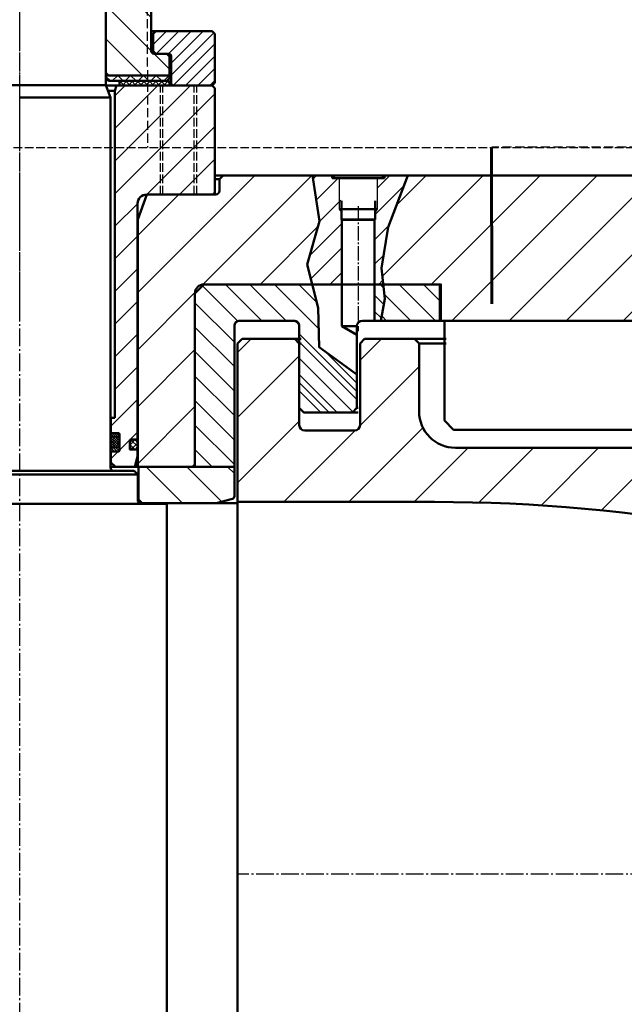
# Model space of a CAD drawing. Header units: millimetres. Extents: x 452087 to 582075, y 10891 to 81641.
# Tile 29 of 46: x 489101 to 489434, y 36965 to 37507. Entities that reach past the tile are written whole.
import ezdxf

# ---------------------------------------------------------------- set-up
doc = ezdxf.new("R2010")
doc.units = ezdxf.units.MM
for name, pattern in [('AM_DIN_F_W050', [6.25, 4.75, -1.5]), ('AM_DIN_G_W050', [13.75, 9.75, -1.5, 1, -1.5]), ('ГТО-1 Пунктир', [7, 5, -2])]:
    doc.linetypes.add(name, pattern=pattern)
for name, color, linetype, lineweight in [('AM_0', 7, 'Continuous', 50), ('AM_2', 5, 'Continuous', 50), ('AM_3', 6, 'AM_DIN_F_W050', 25), ('AM_4', 3, 'Continuous', 25), ('AM_5', 3, 'Continuous', 25), ('AM_7', 4, 'AM_DIN_G_W050', 25), ('AM_8', 1, 'Continuous', 25), ('ГТО-2_Бетон 0.6', 2, 'Continuous', 60), ('ГТО-2_Бетон_060', 3, 'Continuous', 60), ('ГТО-2_Пунктир', 151, 'ГТО-1 Пунктир', 25), ('ГТО-2_Штриховка', 252, 'Continuous', 18)]:
    doc.layers.add(name, color=color, linetype=linetype, lineweight=lineweight)
doc.layers.add('HETCH', color=1, linetype='Continuous')
pattern_1 = [(315, (-101333.736, 9214.856), (8.9802561, 8.9802561), [])]
pattern_2 = [(135, (-6317.58, -210.06), (15.71545, 15.71545), [])]
pattern_3 = [(135, (-2416.285, -2425.675), (6.735192, 6.735192), [])]

# ---------------------------------------------------------------- blocks, each defined once
blk = doc.blocks.new('DRWERGaq')
at = {"layer": 'HETCH'}
h = blk.add_hatch(dxfattribs=at)
h.set_pattern_fill('ANSI31', color=256, scale=4, angle=-90, style=0)
h.set_pattern_definition(pattern_1)
edge = h.paths.add_edge_path()
edge.add_line((-53.3, 80), (-106, 80))
edge.add_line((-106, 80), (-107.5, 78.5))
edge.add_line((-107.5, 78.5), (-107.5, 20))
edge.add_line((-107.5, 20), (-70, 20))
edge.add_arc((-69.95, 15), 5, 0.002, 90.5681, ccw=False)
edge.add_line((-64.95, 15), (-64.95, -114.8))
edge.add_arc((-64.75, -114.8), 0.2, 180, 270)
edge.add_line((-64.75, -115), (-61, -115))
edge.add_arc((-61, -115.4), 0.4, 0, 90, ccw=False)
edge.add_line((-60.6, -115.4), (-60.6, -120.1))
edge.add_arc((-61, -120.1), 0.4, -90, 0, ccw=False)
edge.add_line((-61, -120.5), (-64.75, -120.5))
edge.add_arc((-64.75, -120.7), 0.2, 90, 180)
edge.add_line((-64.95, -120.7), (-64.95, -124))
edge.add_line((-64.95, -124), (-63.34, -130))
edge.add_line((-63.34, -130), (-52.75, -130))
edge.add_line((-52.75, -130), (-50.25, -127.5))
edge.add_line((-50.25, -127.5), (-50.25, -121.5))
edge.add_line((-50.25, -121.5), (-54.55, -121.5))
edge.add_arc((-54.55, -121.1), 0.4, 180, 270, ccw=False)
edge.add_line((-54.95, -121.1), (-54.95, -111.9))
edge.add_arc((-54.55, -111.9), 0.4, 90, 180, ccw=False)
edge.add_line((-54.55, -111.5), (-50.25, -111.5))
edge.add_line((-50.25, -111.5), (-50.25, -101.5))
edge.add_line((-50.25, -101.5), (-52.5, -101.5))
edge.add_line((-52.5, -101.5), (-52.5, 77))
edge.add_line((-52.5, 77), (-53.3, 80))
h = blk.add_hatch(dxfattribs=at)
h.set_pattern_fill('ANSI31', color=256, scale=4, angle=-90, style=0)
h.set_pattern_definition(pattern_1)
edge = h.paths.add_edge_path()
edge.add_line((71, 54.4), (71, 80))
edge.add_line((71, 80), (53.3, 80))
edge.add_line((53.3, 80), (52.5, 77))
edge.add_line((52.5, 77), (52.5, -101.5))
edge.add_line((52.5, -101.5), (50.25, -101.5))
edge.add_line((50.25, -101.5), (50.25, -111.5))
edge.add_line((50.25, -111.5), (54.55, -111.5))
edge.add_arc((54.55, -111.9), 0.4, 0, 90, ccw=False)
edge.add_line((54.95, -111.9), (54.95, -121.1))
edge.add_arc((54.55, -121.1), 0.4, -90, 0, ccw=False)
edge.add_line((54.55, -121.5), (50.25, -121.5))
edge.add_line((50.25, -121.5), (50.25, -127.5))
edge.add_line((50.25, -127.5), (52.75, -130))
edge.add_line((52.75, -130), (63.34, -130))
edge.add_line((63.34, -130), (64.95, -124))
edge.add_line((64.95, -124), (64.95, -120.7))
edge.add_arc((64.75, -120.7), 0.2, 0, 90)
edge.add_line((64.75, -120.5), (61, -120.5))
edge.add_arc((61, -120.1), 0.4, 180, 270, ccw=False)
edge.add_line((60.6, -120.1), (60.6, -115.4))
edge.add_arc((61, -115.4), 0.4, 90, 180, ccw=False)
edge.add_line((61, -115), (64.75, -115))
edge.add_arc((64.75, -114.8), 0.2, 270, 360)
edge.add_line((64.95, -114.8), (64.95, 15))
edge.add_arc((69.95, 15), 5, 90, 180, ccw=False)
edge.add_line((69.95, 20), (76.5, 20))
edge.add_line((76.5, 20), (76.5, 54.4))
edge.add_line((76.5, 54.4), (71, 54.4))
h = blk.add_hatch(dxfattribs=at)
h.set_pattern_fill('ANSI31', color=256, scale=4, angle=-90, style=0)
h.set_pattern_definition(pattern_1)
h.paths.add_polyline_path([(107.5, 20), (107.5, 78.5), (106, 80), (104, 80), (104, 54.4), (98.5, 54.4), (98.5, 20)])
at = {"layer": 'AM_0', "ltscale": 0.8}
for p, q in [((-106, 80), (-107.5, 78.5)), ((-107.5, 78.5), (-107.5, 20)), ((-52.5, 77), (-53.3, 80)), ((-52.5, 77), (-48.68, 77)), ((48.68, 77), (52.5, 77)), ((52.5, 77), (53.3, 80)), ((71, 54.4), (71, 80)), ((104, 80), (104, 54.4)), ((106, 80), (107.5, 78.5)), ((107.5, 78.5), (107.5, 20)), ((104, 54.4), (71, 54.4)), ((76.5, 20), (76.5, 54.4)), ((98.5, 54.4), (98.5, 20)), ((-52.5, -103), (-50, -103)), ((52.5, -103), (50, -103)), ((-63.34, -130), (-64.95, -124)), ((63.34, -130), (64.95, -124)), ((-63.34, -130), (-50, -130)), ((-50.25, -127.5), (-52.75, -130)), ((-50.25, -127.5), (-50, -127.5)), ((50.25, -127.5), (50, -127.5)), ((50, -130), (63.34, -130)), ((50.25, -127.5), (52.75, -130))]:
    blk.add_line(p, q, dxfattribs=at)
at = {"layer": 'AM_0'}
for p, q in [((-106, 80), (-47.59, 80)), ((-52.5, 77), (-52.5, -103)), ((47.59, 80), (80, 80)), ((47.59, 80), (106, 80)), ((52.5, 77), (52.5, -103)), ((-107.5, 20), (-69.95, 20)), ((107.5, 20), (69.95, 20)), ((-64.95, 15), (-64.95, -114.8)), ((64.95, 15), (64.95, -114.8)), ((-50.25, -111.5), (-50.25, -103)), ((50.25, -111.5), (50.25, -103)), ((-54.95, -121.1), (-54.95, -111.9)), ((-54.55, -111.5), (-50, -111.5)), ((54.55, -111.5), (50, -111.5)), ((54.95, -121.1), (54.95, -111.9)), ((-64.95, -120.7), (-64.95, -124)), ((-54.55, -121.5), (-50, -121.5)), ((-50.25, -127.5), (-50.25, -121.5)), ((54.55, -121.5), (50, -121.5)), ((50.25, -127.5), (50.25, -121.5)), ((64.95, -120.7), (64.95, -124))]:
    blk.add_line(p, q, dxfattribs=at)
for points in [[(-64.95, -114.8, 0.414214), (-64.75, -115), (-61, -115, -0.414214), (-60.6, -115.4), (-60.6, -120.1, -0.414214), (-61, -120.5), (-64.75, -120.5, 0.414214), (-64.95, -120.7)], [(64.95, -114.8, -0.414214), (64.75, -115), (61, -115, 0.414214), (60.6, -115.4), (60.6, -120.1, 0.414214), (61, -120.5), (64.75, -120.5, -0.414214), (64.95, -120.7)]]:
    blk.add_lwpolyline(points, format="xyb", dxfattribs=at)
for centre, radius, start, end in [((-69.95, 15), 5, 0, 90), ((69.95, 15), 5, 90, 180), ((-54.55, -111.9), 0.4, 90, 180), ((54.55, -111.9), 0.4, 0, 90), ((-54.55, -121.1), 0.4, 180, 270), ((54.55, -121.1), 0.4, 270, 0)]:
    blk.add_arc(centre, radius, start, end, dxfattribs=at)
at = {"layer": 'AM_3'}
for p, q in [((-97.5, 20), (-97.5, 80)), ((-96.15, 20), (-96.15, 80)), ((-78.85, 20), (-78.85, 80)), ((-77.5, 20), (-77.5, 80))]:
    blk.add_line(p, q, dxfattribs=at)
at = {"layer": 'AM_7'}
blk.add_line((87.5, 17), (87.5, 84), dxfattribs=at)
blk.add_line((87.5, 17), (87.5, 84), dxfattribs=at)
blk = doc.blocks.new('WERWR')
at = {"layer": 'AM_0'}
for p, q in [((-47.5, -173), (-47.5, -5)), ((-50, -179.87), (-47.5, -173)), ((-47.5, -173), (0, -173)), ((47.5, -173), (0, -173)), ((-50, -383.5), (-50, -179.87)), ((-50, -179.87), (0, -179.87)), ((-65, -387.5), (-63, -385.5)), ((-65, -401.5), (-65, -387.5)), ((-65, -387.5), (0, -387.5)), ((-63, -385.5), (0, -385.5)), ((63, -385.5), (0, -385.5)), ((65, -387.5), (0, -387.5)), ((95.5, -403.5), (-81, -403.5)), ((-81, -403.5), (-81, -810))]:
    blk.add_line(p, q, dxfattribs=at)
for centre in [(-52, -383.5), (-67, -401.5)]:
    blk.add_arc(centre, 2, 270, 0, dxfattribs=at)
at = {"layer": 'AM_7'}
blk.add_line((0, -949.35), (0, 34.15), dxfattribs=at)
blk = doc.blocks.new('WERR')
at = {"layer": 'AM_8'}
h = blk.add_hatch(dxfattribs=at)
h.set_pattern_fill('ANSI31', color=256, scale=8, angle=90, style=0)
h.set_pattern_definition([(45, (6000, -225), (17.96051, -17.96051), [])])
edge = h.paths.add_edge_path()
edge.add_line((-891.43, -9.8), (-1000, -9.8))
edge.add_line((-1000, -9.8), (-1000, 10.2))
edge.add_line((-1000, 10.2), (-1000, 69.09))
edge.add_line((-1000, 69.09), (-1000, 77.5))
edge.add_line((-1000, 77.5), (-997.5, 80))
edge.add_line((-997.5, 80), (-968.5, 80))
edge.add_line((-968.5, 80), (-966, 77.5))
edge.add_line((-966, 77.5), (-966, 42))
edge.add_line((-966, 42), (-966, 32.5))
edge.add_arc((-963, 32.5), 3, 180, 270)
edge.add_line((-963, 29.5), (-935.5, 29.5))
edge.add_arc((-935.5, 32.5), 3, 270, 360)
edge.add_line((-932.5, 32.5), (-932.5, 77.5))
edge.add_line((-932.5, 77.5), (-930, 80))
edge.add_line((-930, 80), (-902.5, 80))
edge.add_line((-902.5, 80), (-900, 77.5))
edge.add_line((-900, 77.5), (-900, 40))
edge.add_arc((-880, 40), 20, 180, 270)
edge.add_line((-880, 20), (-420, 20))
edge.add_line((-420, 20), (-420, 6))
edge.add_arc((-414, 6), 6, 180, 270)
edge.add_line((-414, 0), (-373, 0))
edge.add_line((-373, 0), (-370, 0))
edge.add_line((-370, 0), (-370, -9.35))
edge.add_arc((-394, -2.35), 25, 340, 343.7398, ccw=False)
edge.add_arc((-394, -2.35), 25, 340, 343.7398)
edge.add_line((-370, -9.35), (-370, -15))
edge.add_line((-370, -15), (-372, -15))
edge.add_line((-372, -15), (-370.51, -10.9))
edge.add_line((-370.51, -10.9), (-372, -15))
edge.add_line((-372, -15), (-372, -83))
edge.add_line((-372, -83), (-373, -83))
edge.add_arc((-373, -85), 2, 90, 180)
edge.add_line((-375, -85), (-375, -88))
edge.add_arc((-373, -88), 2, 180, 270)
edge.add_line((-373, -90), (-369, -90))
edge.add_line((-369, -90), (-369, -94))
edge.add_line((-369, -94), (-350.39, -94))
edge.add_line((-350.39, -94), (-340, -100))
edge.add_line((-340, -100), (-329.61, -94))
edge.add_line((-329.61, -94), (-311, -94))
edge.add_line((-311, -94), (-311, -90))
edge.add_line((-311, -90), (-307, -90))
edge.add_arc((-307, -88), 2, 270, 360)
edge.add_line((-305, -88), (-305, -85))
edge.add_arc((-307, -85), 2, 0, 90)
edge.add_line((-307, -83), (-308, -83))
edge.add_line((-308, -83), (-308, -15))
edge.add_line((-308, -15), (-309.49, -10.9))
edge.add_arc((-286, -2.35), 25, 196.2602, 200, ccw=False)
edge.add_line((-310, -9.35), (-310, 0))
edge.add_line((-310, 0), (-307, 0))
edge.add_line((-307, 0), (-267.13, 0))
edge.add_line((-267.13, 0), (-262, 0))
edge.add_line((-262, 0), (-260, -2))
edge.add_line((-260, -2), (-260, -8))
edge.add_line((-260, -8), (-260, -10))
edge.add_arc((-258, -10), 2, 180, 270)
edge.add_line((-258, -12), (-257, -12))
edge.add_line((-257, -12), (-255, -14))
edge.add_line((-255, -14), (-255, -200))
edge.add_line((-255, -200), (-332.62, -200))
edge.add_arc((-891.43, -925.8), 916, 52.4063, 90)
at = {"layer": 'AM_0'}
for p, q in [((-997.5, 80, 0), (-1000, 77.5, 0)), ((-1000, 77.5, 0), (-1000, -9.8)), ((-968.5, 80, 0), (-997.5, 80, 0)), ((-966, 77.5, 0), (-968.5, 80, 0)), ((-968.5, 80, 0), (-965, 80, 0)), ((-966, 77.5, 0), (-966, 32.5)), ((-965, 77.5), (-966, 77.5)), ((-930, 80), (-932.5, 77.5)), ((-932.5, 77.5), (-932.5, 32.5)), ((-902.5, 80), (-930, 80)), ((-902.5, 80), (-900, 77.5)), ((-902.5, 80), (-885, 80)), ((-900, 77.5), (-900, 40)), ((-900, 77.5), (-885, 77.5)), ((-880, 20), (-420, 20)), ((-1000, -419.8), (-1000, -9.8)), ((-1000, -9.8), (-891.43, -9.8))]:
    blk.add_line(p, q, dxfattribs=at)
at = {"layer": 'AM_0', "ltscale": 0.8}
blk.add_line((-963, 29.5), (-935.5, 29.5), dxfattribs=at)
blk.add_arc((-880, 40), 20, 180, 270, dxfattribs=at)
at = {"layer": 'AM_0'}
for centre, radius, start, end in [((-963, 32.5, 0), 3, 180, 270), ((-935.5, 32.5, 0), 3, 270, 0), ((-891.43, -925.8), 916, 48.81152, 90)]:
    blk.add_arc(centre, radius, start, end, dxfattribs=at)
at = {"layer": 'AM_2'}
blk.add_line((-1000, 69.09), (-1000, 10.2), dxfattribs=at)
blk = doc.blocks.new('wefwrwr')
at = {"layer": 'AM_8', "ltscale": 0.8}
h = blk.add_hatch(dxfattribs=at)
h.set_pattern_fill('_U', color=256, scale=13, angle=45, style=0, pattern_type=0)
h.set_pattern_definition([(45, (1623.137, -7869.527), (-9.192388, 9.192388), [])])
edge = h.paths.add_edge_path()
edge.add_line((-125, -58), (-125, -38))
edge.add_line((-125, -38), (-130, -38))
edge.add_line((-130, -38), (-130, -89.5))
edge.add_line((-130, -89.5), (-127, -92.5))
edge.add_line((-127, -92.5), (-87.5, -92.5))
edge.add_arc((-87.5, -107.5), 15, 0, 90, ccw=False)
edge.add_line((-72.5, -107.5), (-72.5, -148.5))
edge.add_line((-72.5, -148.5), (-72.5, -150))
edge.add_line((-72.5, -150), (-72.5, -159.5))
edge.add_arc((-74, -159.5), 1.5, -90, 0, ccw=False)
edge.add_line((-74, -161), (-81, -161))
edge.add_line((-81, -161), (-82.5, -162.5))
edge.add_line((-82.5, -162.5), (-82.5, -173))
edge.add_line((-82.5, -173), (-47.5, -173))
edge.add_line((-47.5, -173), (-47.5, -10.25))
edge.add_line((-47.5, -10.25), (-47.5, 1))
edge.add_line((-47.5, 1), (-47.5, 3))
edge.add_line((-47.5, 3), (-48.5, 4))
edge.add_line((-48.5, 4), (-70.5, 4))
edge.add_line((-70.5, 4), (-72.5, 2))
edge.add_line((-72.5, 2), (-72.5, -34))
edge.add_arc((-74.5, -34), 2, 270, 360, ccw=False)
edge.add_line((-74.5, -36), (-80, -36))
edge.add_line((-80, -36), (-80, -38))
edge.add_line((-80, -38), (-105, -38))
edge.add_line((-105, -38), (-105, -58))
edge.add_line((-105, -58), (-115, -63.77))
edge.add_line((-115, -63.77), (-125, -58))
h = blk.add_hatch(dxfattribs=at)
h.set_pattern_fill('_U', color=256, scale=5, angle=45, style=0, double=1, pattern_type=0)
h.set_pattern_definition([(45, (-70957.5, -623), (-3.5355339, 3.5355339), []), (135, (-70957.5, -623), (-3.5355339, -3.5355339), [])])
h.paths.add_polyline_path([(-47.5, -174.5), (-47.5, -173), (-82.5, -173), (-82.5, -174.5), (-81, -176), (-49, -176)])
at = {"layer": 'AM_8'}
h = blk.add_hatch(dxfattribs=at)
h.set_pattern_fill('_U', color=256, scale=2.3, angle=45, style=0, double=1, pattern_type=0)
h.set_pattern_definition([(45, (-70957.5, -623), (-1.6263456, 1.6263456), []), (135, (-70957.5, -623), (-1.6263456, -1.6263456), [])])
h.paths.add_polyline_path([(-55, -176), (-82.5, -176), (-82.5, -178.5), (-80.25, -178.5), (-80, -178.5), (-55, -178.5)])
at = {"layer": 'HETCH', "ltscale": 0.8}
h = blk.add_hatch(dxfattribs=at)
h.set_pattern_fill('ANSI31', color=256, scale=1.5, angle=90, style=0)
h.set_pattern_definition([(135, (-70957.5, -623), (-3.36759605, -3.36759605), [])])
edge = h.paths.add_edge_path()
edge.add_line((-73.5, -150), (-75, -148.5))
edge.add_line((-75, -148.5), (-106, -148.5))
edge.add_line((-106, -148.5), (-107.5, -150))
edge.add_line((-107.5, -150), (-107.5, -177))
edge.add_line((-107.5, -177), (-106, -178.5))
edge.add_line((-106, -178.5), (-84.5, -178.5))
edge.add_line((-84.5, -178.5), (-83.5, -177.5))
edge.add_line((-83.5, -177.5), (-83.5, -162.5))
edge.add_arc((-82, -162.5), 1.5, 90, 180, ccw=False)
edge.add_line((-82, -161), (-75, -161))
edge.add_line((-75, -161), (-73.5, -159.5))
edge.add_line((-73.5, -159.5), (-73.5, -150))
at = {"layer": 'AM_0', "ltscale": 0.8}
for p, q in [((-47.5, -174.5), (-47.5, 3)), ((-107.5, -150), (-107.5, -177)), ((-106, -148.5), (-72.5, -148.5)), ((-73.5, -150), (-75, -148.5)), ((-73.5, -150), (-72.5, -150)), ((-82.5, -162.5), (-81, -161)), ((-82, -161), (-74, -161)), ((-73.5, -159.5), (-72.5, -159.5)), ((-82.5, -173), (-47.5, -173)), ((-106, -178.5), (-107.5, -177)), ((-82.5, -178.5), (-82.5, -176)), ((-82.5, -176), (-49, -176)), ((-80.25, -178.5), (-80, -178.5)), ((-55, -178.5), (-55, -176)), ((-47.5, -174.5), (-49, -176))]:
    blk.add_line(p, q, dxfattribs=at)
at = {"layer": 'AM_0'}
for p, q in [((-72.5, -159.5), (-72.5, -107.5)), ((-106, -148.5), (-107.5, -150)), ((-73.5, -150), (-73.5, -159.5)), ((-83.5, -162.5), (-83.5, -177.5)), ((-82.5, -162.5), (-82.5, -174.5)), ((-75, -161), (-73.5, -159.5)), ((-106, -178.5), (-80, -178.5)), ((-83.5, -177.5), (-84.5, -178.5)), ((-81, -176), (-82.5, -174.5)), ((-80, -178.5), (-47.59, -178.5))]:
    blk.add_line(p, q, dxfattribs=at)
at = {"layer": 'AM_0', "ltscale": 0.8}
blk.add_arc((-82, -162.5), 1.5, 90, 180, dxfattribs=at)
at = {"layer": 'AM_0'}
blk.add_arc((-74, -159.5), 1.5, 270, 0, dxfattribs=at)
at = {"layer": 'AM_7', "ltscale": 0.8}
blk.add_line((0, -302.11), (0, 31), dxfattribs=at)
blk = doc.blocks.new('R6UDR6')
at = {"layer": 'AM_8', "ltscale": 0.8}
h = blk.add_hatch(dxfattribs=at)
h.set_pattern_fill('ANSI31', color=256, scale=7, style=0)
h.set_pattern_definition(pattern_2)
h.paths.add_polyline_path([(602.5, 0), (906.16, 0), (917.01, -28.53), (920.62, -51), (919.7, -60), (888.5, -60), (888, -60), (888, -80), (602.5, -80)])
h.paths.add_polyline_path([(570, 0), (602.5, 0), (602.5, -80), (570, -80)])
h.paths.add_polyline_path([(537.5, 0), (570, 0), (570, -80), (537.5, -80)])
h.paths.add_polyline_path([(420, 0), (455, 0), (537.5, 0), (537.5, -80), (420, -80), (420, -80)])
at = {"layer": 'AM_8'}
h = blk.add_hatch(dxfattribs=at)
h.set_pattern_fill('ANSI31', color=256, scale=3, style=0)
h.set_pattern_definition(pattern_3)
h.paths.add_polyline_path([(906.16, 0), (919.05, 0), (919.05, -1.5), (923.02, -1.5), (924.14, -1.5, -0.382132), (923.92, -2.19), (923.02, -2.72), (923.02, -12), (924.18, -14), (924.18, -24.32), (924.5, -24.5), (924.5, -60), (919.7, -60), (920.62, -51), (917.01, -28.53)])
h = blk.add_hatch(dxfattribs=at)
h.set_pattern_fill('ANSI31', color=256, scale=3, style=0)
h.set_pattern_definition(pattern_3)
h.paths.add_polyline_path([(942.5, -24.5), (942.82, -24.32), (942.82, -14), (943.98, -12), (943.98, -2.72), (943.08, -2.19, -0.382132), (942.86, -1.5), (946.95, -1.5), (947.95, -1.5), (947.95, 0), (958.72, 0), (954.93, -25.17), (961.61, -48.98), (958.82, -60), (942.5, -60)])
at = {"layer": 'AM_8', "ltscale": 0.8}
h = blk.add_hatch(dxfattribs=at)
h.set_pattern_fill('ANSI31', color=256, scale=7, style=0)
h.set_pattern_definition(pattern_2)
h.paths.add_polyline_path([(954.93, -25.17), (958.72, 0), (1008, 0), (1010, -2), (1010, -8.5, 0.414214), (1012, -10.5), (1050, -10.5), (1055, -24.24), (1055, -160), (1054.5, -160.5), (1023.5, -160.5), (1023.5, -65, 0.414214), (1018.5, -60), (958.82, -60), (961.61, -48.98)])
at = {"layer": 'AM_8'}
h = blk.add_hatch(dxfattribs=at)
h.set_pattern_fill('ANSI31', color=256, scale=3, angle=90, style=0)
h.set_pattern_definition([(45, (-6317.58, -210.0605), (6.735192, -6.735192), [])])
h.paths.add_polyline_path([(888.5, -60), (919.7, -60), (918.89, -68.01), (921.01, -80), (888.5, -80)])
h = blk.add_hatch(dxfattribs=at)
h.set_pattern_fill('ANSI31', color=256, scale=2, angle=90, style=0)
h.set_pattern_definition([(45, (99574.456, 9237.035), (4.49012806, -4.49012806), [])])
h.paths.add_polyline_path([(921.01, -80), (918.89, -68.01), (919.7, -60), (924.5, -60), (924.5, -80)])
h = blk.add_hatch(dxfattribs=at)
h.set_pattern_fill('ANSI31', color=256, scale=3, angle=90, style=0)
h.set_pattern_definition([(45, (-2416.285, -2425.675), (6.735192, -6.735192), [])])
edge = h.paths.add_edge_path()
edge.add_line((1001.75, -160.5), (1001.75, -83))
edge.add_arc((998.75, -83), 3, 0, 90)
edge.add_line((998.75, -80), (969, -80))
edge.add_arc((969, -83), 3, 90, 180)
edge.add_line((966, -83), (966, -128))
edge.add_line((966, -128), (963.5, -130.5))
edge.add_line((963.5, -130.5), (936.75, -130.5))
edge.add_line((936.75, -130.5), (934.25, -128))
edge.add_line((934.25, -128), (934.25, -109.7))
edge.add_line((934.25, -109.7), (954.99, -94.57))
edge.add_line((954.99, -94.57), (955.54, -72.95))
edge.add_line((955.54, -72.95), (958.82, -60))
edge.add_line((958.82, -60), (1018.5, -60))
edge.add_line((1018.5, -60), (1023.5, -65))
edge.add_line((1023.5, -65), (1023.5, -160.5))
edge.add_line((1023.5, -160.5), (1001.75, -160.5))
h = blk.add_hatch(dxfattribs=at)
h.set_pattern_fill('ANSI31', color=256, scale=2, angle=90, style=0)
h.set_pattern_definition([(45, (-2416.285, -2425.675), (4.490128, -4.490128), [])])
h.paths.add_polyline_path([(966, -128), (966, -86.54), (934.25, -109.7), (934.25, -128), (936.75, -130.5), (963.5, -130.5)])
at = {"layer": 'AM_8', "ltscale": 0.8}
h = blk.add_hatch(dxfattribs=at)
h.set_pattern_fill('ANSI31', color=256, scale=5, angle=90, style=0)
h.set_pattern_definition([(45, (5226.8, -1141.15), (11.22532, -11.22532), [])])
h.paths.add_polyline_path([(1001.75, -160.5), (1054.5, -160.5), (1054.5, -178.5), (1052.5, -180.5), (1011.75, -180.5), (1002.86, -178.12, -0.339456), (1001.75, -176.67)])
for p, q in [((1054.5, -160.5, 0), (1055, -160, 0)), ((1055, -160, 0), (1056.52, -160, 0))]:
    blk.add_line(p, q)
at = {"layer": 'AM_0'}
for p, q in [((455, 0, 0), (941.36, 0, 0)), ((919.05, 0, 0), (919.05, -1.5, 0)), ((944, 0, 0), (1012.5, 0, 0)), ((947.95, -1.5, 0), (947.95, 0, 0)), ((947.95, 0, 0), (947.95, 0, 0)), ((1008, 0, 0), (1010, -2, 0)), ((919.05, -1.5, 0), (923.02, -1.5, 0)), ((943.98, -1.5, 0), (947.95, -1.5, 0)), ((1010, -2, 0), (1010, -8.5, 0)), ((1010, -2, 0), (1012.5, -2, 0)), ((1050, -10.5, 0), (1012, -10.5, 0)), ((924.18, -13.99, 0), (924.18, -24.32, 0)), ((942.82, -24.32, 0), (942.82, -13.99, 0)), ((943.98, -18.5, 0), (923.02, -18.5, 0)), ((924.18, -24.32, 0), (924.5, -24.5, 0)), ((942.82, -24.32, 0), (924.18, -24.32, 0)), ((924.5, -24.5, 0), (924.5, -80, 0)), ((942.5, -24.5, 0), (924.5, -24.5, 0)), ((942.5, -24.5, 0), (942.82, -24.32, 0)), ((942.5, -83, 0), (942.5, -24.5, 0)), ((1055, -24.24, 0), (1055, -160, 0)), ((931.25, -80), (400, -80)), ((886, -80), (886, -135)), ((998.75, -80), (969, -80)), ((934.25, -83, 0), (934.25, -128, 0)), ((942.5, -83, 0), (934.25, -83, 0)), ((934.25, -87.76, 0), (942.5, -83, 0)), ((966, -83, 0), (966, -128, 0)), ((1001.75, -83), (1001.75, -176.93, 0)), ((934.25, -128, 0), (933.5, -128, 0)), ((936.75, -130.5, 0), (934.25, -128, 0)), ((963.5, -130.5, 0), (966, -128, 0)), ((963.5, -130.5, 0), (966, -128, 0)), ((886, -135), (881, -140)), ((933.5, -130.5, 0), (936.75, -130.5, 0)), ((881, -140), (425, -140)), ((1001.75, -160.5, 0), (1070, -160.5, 0)), ((1054.5, -160.5, 0), (1054.5, -178.5, 0)), ((1002.86, -178.12, 0), (1011.75, -180.5, 0)), ((1054.5, -178.5, 0), (1052.5, -180.5, 0)), ((1055, -178.5, 0), (1054.5, -178.5, 0)), ((1010.77, -180.5, 0), (1000, -180.5, 0)), ((1010.77, -180.5, 0), (1052.68, -180.5, 0)), ((1053.97, -180.5, 0), (1052.5, -180.5, 0))]:
    blk.add_line(p, q, dxfattribs=at)
at = {"layer": 'AM_0', "ltscale": 0.8}
for p, q in [((1050, -10.5, 0), (1055, -24.24, 0)), ((1018.5, -60), (888.5, -60, 0)), ((888.5, -60, 0), (888.5, -80, 0)), ((1023.5, -65), (1023.5, -160.5, 0)), ((934.25, -128, 0), (936.75, -130.5, 0)), ((963.5, -130.5, 0), (936.75, -130.5, 0))]:
    blk.add_line(p, q, dxfattribs=at)
at = {"layer": 'AM_0', "ltscale": 0.1}
blk.add_line((1018.5, -60), (1023.5, -65), dxfattribs=at)
at = {"layer": 'AM_0', "color": 3, "elevation": 0}
for points in [[(921.01, -80), (918.89, -68.01), (920.62, -51), (917.01, -28.53), (906.16, 0)], [(958.72, 0), (954.93, -25.17), (961.61, -48.98), (955.54, -72.95), (954.99, -94.57), (934.25, -109.7)]]:
    blk.add_lwpolyline(points, dxfattribs=at)
at = {"layer": 'AM_0', "elevation": 0}
blk.add_lwpolyline([(946.95, 0), (946.95, -1.5), (920.05, -1.5), (920.05, 0)], close=True, dxfattribs=at)
at = {"layer": 'AM_0', "ltscale": 0.8, "elevation": 0}
blk.add_lwpolyline([(888.5, -60), (888, -60), (888, -80)], dxfattribs=at)
at = {"layer": 'AM_0', "elevation": 0}
blk.add_lwpolyline([(942.5, -60), (1018.5, -60), (1023.5, -65), (1023.5, -160.5), (1001.75, -160.5), (1001.75, -83, 0.414214), (998.75, -80), (969, -80, 0.414214), (966, -83), (966, -128), (963.5, -130.5), (936.75, -130.5), (934.25, -128), (934.25, -87.76), (942.5, -83)], format="xyb", close=True, dxfattribs=at)
at = {"layer": 'AM_0'}
for centre, radius, start, end in [((1012, -8.5, 0), 2, 180, 270), ((931.25, -83, 0), 3, 0, 90), ((969, -83, 0), 3, 90, 180), ((998.75, -83), 3, 0, 90), ((1003.25, -176.67, 0), 1.5, 180, 255.0003)]:
    blk.add_arc(centre, radius, start, end, dxfattribs=at)
at = {"layer": 'AM_0', "ltscale": 0.1}
blk.add_arc((1018.5, -65), 5, 0, 90, dxfattribs=at)
at = {"layer": 'AM_4'}
blk.add_line((923.02, -18.5, 0), (924.18, -20.31, 0), dxfattribs=at)
at = {"layer": 'AM_4', "elevation": 0}
for points in [[(923.02, -1.5), (923.02, -18.5), (924.18, -20.31)], [(943.98, -1.5), (943.98, -18.5), (942.82, -20.31)]]:
    blk.add_lwpolyline(points, dxfattribs=at)
at = {"layer": 'AM_7', "ltscale": 0.8}
blk.add_line((933.5, -17, 0), (933.5, -85.72, 0), dxfattribs=at)
blk = doc.blocks.new('_гто-2_рев 4')
at = {"layer": 'AM_8'}
h = blk.add_hatch(dxfattribs=at)
h.set_pattern_fill('_U', color=256, scale=2.3, angle=45, style=0, double=1, pattern_type=0)
h.set_pattern_definition([(45, (2743.1365, -7256.728), (-1.6263456, 1.6263456), []), (135, (2743.1365, -7256.728), (-1.6263456, -1.6263456), [])])
edge = h.paths.add_edge_path()
edge.add_ellipse((1057.2, 236.55), major_axis=(0, 2.75), ratio=0.8, start_angle=270, end_angle=625.3197)
edge.add_ellipse((1057.2, 236.55), major_axis=(0, 2.75), ratio=0.8, start_angle=265.3197, end_angle=270)
at = {"layer": 'AM_8', "ltscale": 0.8}
h = blk.add_hatch(dxfattribs=at)
h.set_pattern_fill('_U', color=256, scale=0.8, angle=45, style=0, pattern_type=0)
h.set_pattern_definition([(45, (-69837.5, -10.2012), (-0.565685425, 0.565685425), [])])
h.paths.add_polyline_path([(1070, 242.8), (1065.55, 242.8), (1065.05, 242.3), (1065.05, 240.8), (1070, 240.8)])
h = blk.add_hatch(dxfattribs=at)
h.set_pattern_fill('_U', color=256, angle=45, style=0, double=1, pattern_type=0)
h.set_pattern_definition([(45, (-69837.5, -10.2012), (-0.707106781, 0.707106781), []), (135, (-69837.5, -10.2012), (-0.707106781, -0.707106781), [])])
edge = h.paths.add_edge_path()
edge.add_arc((1067.52, 242.09), 1.54, 245.9412, 294.0588, ccw=False)
edge.add_arc((1066.36, 239.49), 1.31, 65.9412, 216.2874)
edge.add_arc((1064.06, 237.8), 1.54, -36.2874, 36.2874, ccw=False)
edge.add_arc((1066.36, 236.11), 1.31, 143.7126, 294.0588)
edge.add_arc((1067.52, 233.51), 1.54, 65.9412, 114.0588, ccw=False)
edge.add_arc((1068.69, 236.11), 1.31, 245.9412, 396.2874)
edge.add_arc((1070.99, 237.8), 1.54, 143.7126, 216.2874, ccw=False)
edge.add_arc((1068.69, 239.49), 1.31, 323.7126, 474.0588)
h = blk.add_hatch(dxfattribs=at)
h.set_pattern_fill('_U', color=256, angle=45, style=0, pattern_type=0)
h.set_pattern_definition([(45, (-69837.5, -10.2012), (-0.707106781, 0.707106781), [])])
h.paths.add_polyline_path([(1065.05, 233.3), (1065.55, 232.8), (1070, 232.8), (1070, 234.8), (1065.05, 234.8)])
at = {"layer": 'AM_3'}
blk.add_line((-2875.05, 399.98), (2117.18, 399.98), dxfattribs=at)
at = {"layer": 'AM_5'}
for p, q in [((1065.55, 242.8), (1065.05, 242.3)), ((1065.05, 240.8), (1070, 240.8)), ((1065.05, 234.8), (1070, 234.8)), ((1065.55, 232.8), (1065.05, 233.3))]:
    blk.add_line(p, q, dxfattribs=at)
blk.add_lwpolyline([(1068.15, 234.91, 0.213093), (1066.9, 234.91, -0.76973), (1065.3, 236.89, 0.327695), (1065.3, 238.71, -0.76973), (1066.9, 240.68, 0.213093), (1068.15, 240.68, -0.76973), (1069.75, 238.71, 0.327695), (1069.75, 236.89, -0.76973)], format="xyb", close=True, dxfattribs=at)
blk.add_ellipse((1057.2, 236.55), major_axis=(0, 2.75), ratio=0.8, dxfattribs=at)
at = {"layer": 'AM_7'}
blk.add_line((-1000, 0), (1000, 0), dxfattribs=at)
at = {"layer": 'AM_0'}
for name, p in [('R6UDR6', (0, 384.8, 0)), ('wefwrwr', (1120, 612.8)), ('WERWR', (1120, 607.55)), ('DRWERGaq', (1120, 354.3))]:
    blk.add_blockref(name, p, dxfattribs=at)
at = {"layer": 'AM_0', "extrusion": (0, 0, -1), "zscale": -1}
blk.add_blockref('WERR', (0, 214.8), dxfattribs=at)

msp = doc.modelspace()

# ---------------------------------------------------------------- hatches: boundary and pattern name
at = {"layer": 'ГТО-2_Штриховка'}
h = msp.add_hatch(dxfattribs=at)
h.set_pattern_fill('ANSI35', color=256, scale=100)
h.set_pattern_definition([(45, (-234383.9, -681196.8), (-449.0128, 449.0128), []), (45, (-233934.86, -681196.8), (-449.0128, 449.0128), [793.75, -158.75, 0, -158.75])])
edge = h.paths.add_edge_path()
edge.add_line((489387.67, 36175.93), (489411.6, 36420.93))
edge.add_line((489411.6, 36420.93), (489240.57, 36420.93))
edge.add_line((489240.57, 36420.93), (489228.07, 36460.93))
edge.add_line((489228.07, 36460.93), (488953.07, 36460.93))
edge.add_line((488953.07, 36460.93), (488913.07, 36490.93))
edge.add_line((488913.07, 36490.93), (488908.07, 36723.43))
edge.add_line((488908.07, 36723.43), (488671.92, 36727.56))
edge.add_line((488671.92, 36727.56), (488692.27, 36723.43))
edge.add_arc((488334.94, 37027.81), 469.39, 119.5578, 319.5758, ccw=False)
edge.add_line((488103.39, 37436.11), (487420.57, 37436.11))
edge.add_line((487420.57, 37436.11), (487420.57, 36533.55))
edge.add_line((487420.57, 36533.55), (487676.24, 36385.93))
edge.add_line((487676.24, 36385.93), (488932.57, 36385.93))
edge.add_line((488932.57, 36385.93), (488935.57, 36171.93))
edge.add_line((488935.57, 36171.93), (489387.67, 36175.93))

# ---------------------------------------------------------------- linework, layer by layer
at = {"layer": 'ГТО-2_Бетон_060'}
msp.add_line((489360.49, 37436.47), (489360.57, 37350.15), dxfattribs=at)
at = {"layer": 'ГТО-2_Пунктир'}
for points in [[(489170.57, 37842.96), (489170.92, 37436.3)], [(492920.57, 37436.46), (489360.57, 37436.47)]]:
    msp.add_lwpolyline(points, dxfattribs=at)

# ---------------------------------------------------------------- block references
at = {"layer": 'ГТО-2_Бетон 0.6', "color": 1, "xscale": -1}
msp.add_blockref('_гто-2_рев 4', (490220.57, 37036.13), dxfattribs=at)

doc.saveas('drawing.dxf')
